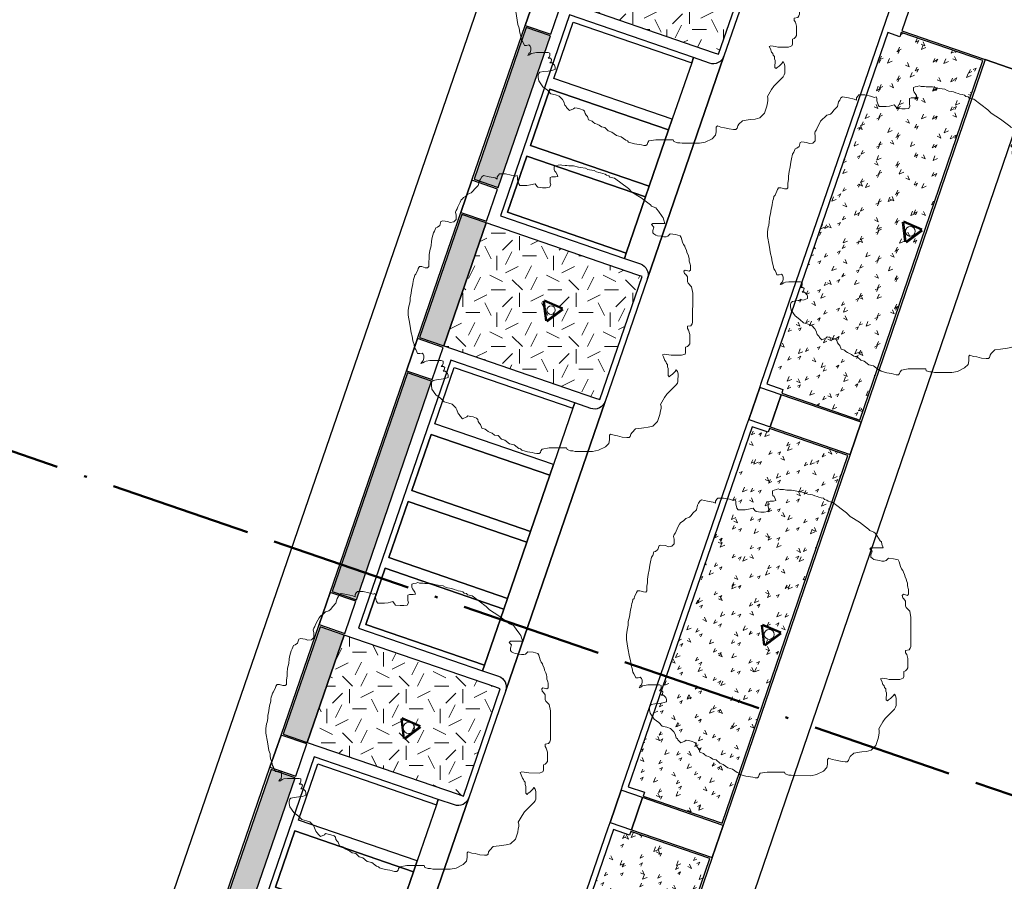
# Model space of a CAD drawing. Extents: x 131293 to 132236, y 397713 to 398701.
# Tile 29 of 63: x 131507 to 131542, y 398045 to 398076. Entities that reach past the tile are written whole.
import ezdxf

# ---------------------------------------------------------------- set-up
doc = ezdxf.new("R2010")
doc.units = 0
doc.linetypes.add('AL-BLADSCHEIDING', pattern=[13, 5, -1, 0, -1, 5, -1])
for name, color, linetype, lineweight in [('B-boom @ 0.2', 7, 'Continuous', 18), ('N-GR-boombescherming @ 0.2', 2, 'Continuous', 25), ('X-AL-bladscheiding', 4, 'AL-BLADSCHEIDING', 50)]:
    doc.layers.add(name, color=color, linetype=linetype, lineweight=lineweight)
for name, color, linetype, lineweight, true_color in [('N-GR-arcering haagplantsoen', 7, 'Continuous', 5, 0x88bc76), ('N-GR-open arcering bloemenrijk grasland', 7, 'Continuous', 5, 0x88bc76), ('N-GR-open arcering gras', 7, 'Continuous', 5, 0x88bc76)]:
    doc.layers.add(name, color=color, linetype=linetype, lineweight=lineweight, true_color=true_color)
doc.layers.add('X-AL-contourlijnen', color=30, linetype='Continuous', plot=False)
pattern_1 = [(0, (1e-11, 0), (2, 2), [0.5, -1.5]), (0, (1.1, 1.2), (2, 2), [0.5, -1.5]), (90, (0.2, 0.7), (-2, 2), [0.5, -1.5]), (90, (1, 1.4), (-2, 2), [0.5, -1.5]), (45, (0.4, 1.4), (0, 2), [0.5, -2.328427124]), (135, (1.1, 0), (-2, 0), [0.5, -2.328427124]), (26.5650512, (0.5, 0.6), (2, 8e-10), [0.5, -3.972135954]), (26.5650512, (1.4, 1.6), (2, 8e-10), [0.5, -3.972135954]), (63.43494882, (1.4, 0), (1e-10, 2), [0.5, -3.972135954]), (63.43494882, (0.5, 0.9), (1e-10, 2), [0.5, -3.972135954]), (63.43494882, (1.2, 0.4), (1e-10, 2), [0.5, -3.972135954]), (116.5650512, (1e-11, 1.1), (-8e-10, 2), [0.5, -3.972135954]), (153.43494882, (0.4, 0.3), (-2, 1e-10), [0.5, -3.972135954])]
pattern_2 = [(26, (131533.129, 397995.6495), (0.010624, 1.008348), [0.13116, -0.5713]), (64, (131533.129, 397995.64947), (0.0106281, 1.0083522), [0.14064, -1.32386]), (207, (131532.9011, 397995.4215), (-0.010013, -1.00808), [0.11648, -0.64698]), (243, (131532.9011, 397995.42153), (-0.010005, -1.008071), [0.12306, -1.39734]), (114, (131532.9062, 397995.8745), (-0.553445, -0.738667), [0.15936, -1.21758]), (155, (131532.9062, 397995.8745), (-0.553449, -0.73867), [0.14576, -1.08284]), (22, (131533.1271, 397995.2475), (0.3944594, 0.9763405), [0.16958, -1.11702]), (68, (131533.1271, 397995.2475), (-0.798441, 0.49438), [0.17396, -0.87906])]

# ---------------------------------------------------------------- blocks, each defined once
blk = doc.blocks.new('*U92')
blk.add_lwpolyline([(-21.81, 7.49), (-22.22, 7.5), (-22.84, 7.7), (-23.25, 7.7), (-23.45, 7.39), (-23.55, 7.09), (-23.76, 6.68), (-23.86, 6.37), (-24.07, 6.17), (-24.17, 5.76), (-24.27, 5.45), (-24.33, 5.09), (-24.38, 4.73), (-24.48, 4.32), (-24.58, 3.91), (-24.69, 3.09), (-24.79, 2.68), (-24.89, 2.27), (-24.9, 1.66), (-25, 1.04), (-25.1, 0.74), (-25.21, -0.08), (-25.21, -0.9), (-24.95, -2.44), (-24.7, -3.98), (-24.5, -4.59), (-24.45, -5), (-24.4, -5.41), (-24.19, -6.03), (-24.09, -6.64), (-23.89, -6.95), (-23.68, -7.36), (-23.58, -7.67), (-23.17, -7.67), (-22.76, -7.57), (-22.56, -7.77), (-22.45, -8.08), (-22.46, -8.49), (-22.56, -8.9), (-22.76, -9.1), (-22.97, -9.41), (-22.66, -9.31), (-22.35, -9.1), (-22.05, -9), (-21.43, -8.9), (-20.51, -8.9), (-20, -8.9), (-19.38, -8.9), (-19.07, -9.01), (-19.08, -9.42), (-19.18, -9.72), (-19.38, -9.93), (-18.97, -9.93), (-18.77, -10.13), (-18.87, -10.54), (-19.08, -10.75), (-18.67, -10.75), (-18.26, -11.16), (-18.16, -11.47), (-18.16, -11.88), (-18.77, -12.08), (-19.39, -12.18), (-20.21, -12.28), (-20.82, -12.39), (-21.03, -12.59), (-21.13, -12.9), (-21.13, -13.31), (-21.03, -13.92), (-20.32, -14.95), (-19.5, -15.56), (-18.88, -16.18), (-18.06, -16.39), (-17.45, -16.59), (-16.84, -17.21), (-16.63, -17.62), (-16.43, -18.23), (-16.22, -18.44), (-16.12, -18.59), (-16.02, -18.75), (-15.61, -19.16), (-14.89, -18.85), (-14.69, -18.65), (-14.23, -18.75), (-13.77, -18.85), (-13.15, -19.06), (-12.95, -19.27), (-12.85, -19.67), (-12.64, -19.98), (-12.44, -20.19), (-12.23, -20.8), (-11.62, -21.01), (-11.41, -21.21), (-11.11, -21.42), (-10.75, -21.57), (-10.39, -21.73), (-9.98, -22.04), (-9.37, -22.14), (-8.75, -22.76), (-8.14, -22.96), (-7.32, -23.58), (-6.5, -23.78), (-5.68, -24.4), (-5.37, -24.5), (-5.17, -24.71), (-4.15, -25.02), (-3.33, -25.12), (-2.92, -25.23), (-2.51, -25.33), (-2.1, -25.33), (-1.89, -25.12), (-1.79, -24.82), (-1.58, -24.51), (-0.35, -24.31), (2.72, -24.31), (2.82, -24.62), (3.44, -24.83), (3.85, -24.83), (4.26, -24.93), (7.33, -24.94), (8.36, -24.73), (9.59, -24.12), (10.2, -23.51), (10.31, -22.89), (10.31, -22.07), (10.51, -21.87), (11.13, -22.08), (11.74, -22.18), (12.56, -22.39), (13.38, -22.49), (13.79, -22.49), (13.99, -22.29), (14.1, -21.88), (14.3, -21.57), (14.92, -20.96), (15.94, -20.8), (16.35, -20.75), (17.17, -20.65), (17.99, -20.45), (18.82, -19.63), (19.23, -18.4), (19.33, -17.79), (19.43, -17.38), (19.44, -16.97), (19.33, -16.66), (20.05, -15.43), (20.46, -14.82), (22.11, -13.18), (22.31, -12.87), (22.41, -12.57), (22.42, -11.24), (22.32, -10.83), (22.11, -10.52), (21.91, -10.83), (21.39, -11.34), (21.08, -11.54), (20.88, -11.75), (20.67, -11.54), (20.68, -10.31), (20.58, -10), (20.58, -9.59), (20.37, -9.39), (20.27, -9.08), (20.06, -8.87), (19.86, -8.26), (19.66, -7.85), (19.96, -7.75), (20.78, -7.85), (21.19, -7.95), (23.04, -7.96), (23.65, -7.75), (23.76, -7.45), (23.76, -7.04), (23.76, -6.52), (24.07, -6.42), (24.27, -6.22), (24.48, -5.91), (24.48, -4.27), (24.28, -3.55), (24.07, -3.25), (24.07, -2.84), (24.69, -2.74), (24.89, -2.43), (25, -2.12), (25.01, 3), (24.8, 4.13), (24.19, 4.75), (24.09, 5.05), (24.09, 5.87), (23.78, 6.28), (23.58, 6.49), (23.47, 6.9), (23.68, 7.1), (24.4, 6.9), (24.6, 7.1), (24.6, 7.92), (24.55, 8.13), (24.5, 8.33), (24.4, 8.64), (24.4, 9.05), (24.3, 9.36), (24.2, 9.76), (23.99, 10.18), (23.89, 10.59), (23.69, 11), (23.59, 11.3), (23.38, 11.61), (23.18, 12.02), (22.97, 12.84), (22.77, 13.15), (21.95, 13.36), (21.03, 13.46), (20.62, 13.05), (20.31, 12.95), (19.9, 12.95), (19.49, 13.05), (18.77, 13.16), (18.47, 13.26), (18.16, 13.46), (17.96, 13.67), (17.96, 14.08), (18.16, 14.69), (17.75, 15.11), (17.96, 15.31), (20.11, 15.31), (19.91, 15.92), (19.8, 16.33), (19.6, 16.54), (18.99, 17.46), (18.68, 17.87), (18.48, 18.08), (17.76, 18.38), (17.55, 18.59), (15.92, 19.82), (14.28, 20.85), (13.67, 21.47), (11.21, 23.31), (10.39, 23.52), (10.19, 23.73), (9.78, 23.83), (9.57, 24.04), (9.16, 24.14), (8.75, 24.24), (8.45, 24.34), (8.04, 24.45), (7.63, 24.65), (6.81, 24.76), (6.5, 24.86), (6.09, 25.07), (5.17, 25.22), (4.86, 25.27), (3.94, 25.48), (3.53, 25.48), (3.12, 25.48), (2.81, 25.53), (2.5, 25.58), (1.89, 25.59), (1.58, 25.69), (1.28, 25.59), (0.87, 25.48), (0.56, 25.38), (0.56, 24.87), (0.66, 24.56), (0.86, 24.36), (1.07, 23.95), (1.17, 23.64), (0.76, 23.54), (0.45, 23.54), (0.15, 23.54), (-0.16, 23.44), (-0.16, 22.52), (-0.06, 22.11), (-0.27, 21.7), (-0.88, 21.6), (-1.5, 21.6), (-2.32, 21.7), (-2.52, 21.91), (-2.83, 22.32), (-3.65, 22.11), (-4.26, 22.01), (-5.49, 22.01), (-5.7, 22.32), (-5.9, 23.04), (-5.9, 23.45), (-6, 23.76), (-6.31, 23.65), (-6.67, 23.76), (-7.03, 23.86), (-8.05, 24.07), (-9.08, 24.07), (-9.28, 23.87), (-9.49, 23.56), (-9.49, 23.15), (-9.9, 23.35), (-10.92, 23.56), (-11.95, 23.77), (-12.25, 23.56), (-12.46, 23.15), (-12.66, 22.85), (-12.87, 22.03), (-13.49, 21.41), (-13.79, 21), (-14.1, 20.7), (-14.72, 20.49), (-15.13, 20.08), (-15.44, 19.88), (-15.64, 19.68), (-15.85, 19.47), (-16.05, 19.06), (-16.46, 18.24), (-16.57, 17.93), (-16.77, 17.63), (-16.88, 17.32), (-16.77, 16.81), (-16.77, 15.99), (-17.19, 15.58), (-17.8, 15.48), (-18.31, 15.68), (-19.13, 15.79), (-19.44, 15.69), (-19.65, 14.97), (-20.06, 14.66), (-20.36, 14.56), (-20.57, 13.95), (-20.78, 13.64), (-20.98, 12.82), (-21.09, 12.21), (-21.19, 11.39), (-21.4, 10.57), (-21.5, 9.75), (-21.5, 9.13), (-21.6, 8.52), (-21.61, 7.7), (-21.81, 7.49)])
at = {"lineweight": 18}
blk.add_circle((0, 0), 1, dxfattribs=at)
blk = doc.blocks.new('*U93')
blk.add_lwpolyline([(-21.81, 7.49), (-22.22, 7.5), (-22.84, 7.7), (-23.25, 7.7), (-23.45, 7.39), (-23.55, 7.09), (-23.76, 6.68), (-23.86, 6.37), (-24.07, 6.17), (-24.17, 5.76), (-24.27, 5.45), (-24.33, 5.09), (-24.38, 4.73), (-24.48, 4.32), (-24.58, 3.91), (-24.69, 3.09), (-24.79, 2.68), (-24.89, 2.27), (-24.9, 1.66), (-25, 1.04), (-25.1, 0.74), (-25.21, -0.08), (-25.21, -0.9), (-24.95, -2.44), (-24.7, -3.98), (-24.5, -4.59), (-24.45, -5), (-24.4, -5.41), (-24.19, -6.03), (-24.09, -6.64), (-23.89, -6.95), (-23.68, -7.36), (-23.58, -7.67), (-23.17, -7.67), (-22.76, -7.57), (-22.56, -7.77), (-22.45, -8.08), (-22.46, -8.49), (-22.56, -8.9), (-22.76, -9.1), (-22.97, -9.41), (-22.66, -9.31), (-22.35, -9.1), (-22.05, -9), (-21.43, -8.9), (-20.51, -8.9), (-20, -8.9), (-19.38, -8.9), (-19.07, -9.01), (-19.08, -9.42), (-19.18, -9.72), (-19.38, -9.93), (-18.97, -9.93), (-18.77, -10.13), (-18.87, -10.54), (-19.08, -10.75), (-18.67, -10.75), (-18.26, -11.16), (-18.16, -11.47), (-18.16, -11.88), (-18.77, -12.08), (-19.39, -12.18), (-20.21, -12.28), (-20.82, -12.39), (-21.03, -12.59), (-21.13, -12.9), (-21.13, -13.31), (-21.03, -13.92), (-20.32, -14.95), (-19.5, -15.56), (-18.88, -16.18), (-18.06, -16.39), (-17.45, -16.59), (-16.84, -17.21), (-16.63, -17.62), (-16.43, -18.23), (-16.22, -18.44), (-16.12, -18.59), (-16.02, -18.75), (-15.61, -19.16), (-14.89, -18.85), (-14.69, -18.65), (-14.23, -18.75), (-13.77, -18.85), (-13.15, -19.06), (-12.95, -19.27), (-12.85, -19.67), (-12.64, -19.98), (-12.44, -20.19), (-12.23, -20.8), (-11.62, -21.01), (-11.41, -21.21), (-11.11, -21.42), (-10.75, -21.57), (-10.39, -21.73), (-9.98, -22.04), (-9.37, -22.14), (-8.75, -22.76), (-8.14, -22.96), (-7.32, -23.58), (-6.5, -23.78), (-5.68, -24.4), (-5.37, -24.5), (-5.17, -24.71), (-4.15, -25.02), (-3.33, -25.12), (-2.92, -25.23), (-2.51, -25.33), (-2.1, -25.33), (-1.89, -25.12), (-1.79, -24.82), (-1.58, -24.51), (-0.35, -24.31), (2.72, -24.31), (2.82, -24.62), (3.44, -24.83), (3.85, -24.83), (4.26, -24.93), (7.33, -24.94), (8.36, -24.73), (9.59, -24.12), (10.2, -23.51), (10.31, -22.89), (10.31, -22.07), (10.51, -21.87), (11.13, -22.08), (11.74, -22.18), (12.56, -22.39), (13.38, -22.49), (13.79, -22.49), (13.99, -22.29), (14.1, -21.88), (14.3, -21.57), (14.92, -20.96), (15.94, -20.8), (16.35, -20.75), (17.17, -20.65), (17.99, -20.45), (18.82, -19.63), (19.23, -18.4), (19.33, -17.79), (19.43, -17.38), (19.44, -16.97), (19.33, -16.66), (20.05, -15.43), (20.46, -14.82), (22.11, -13.18), (22.31, -12.87), (22.41, -12.57), (22.42, -11.24), (22.32, -10.83), (22.11, -10.52), (21.91, -10.83), (21.39, -11.34), (21.08, -11.54), (20.88, -11.75), (20.67, -11.54), (20.68, -10.31), (20.58, -10), (20.58, -9.59), (20.37, -9.39), (20.27, -9.08), (20.06, -8.87), (19.86, -8.26), (19.66, -7.85), (19.96, -7.75), (20.78, -7.85), (21.19, -7.95), (23.04, -7.96), (23.65, -7.75), (23.76, -7.45), (23.76, -7.04), (23.76, -6.52), (24.07, -6.42), (24.27, -6.22), (24.48, -5.91), (24.48, -4.27), (24.28, -3.55), (24.07, -3.25), (24.07, -2.84), (24.69, -2.74), (24.89, -2.43), (25, -2.12), (25.01, 3), (24.8, 4.13), (24.19, 4.75), (24.09, 5.05), (24.09, 5.87), (23.78, 6.28), (23.58, 6.49), (23.47, 6.9), (23.68, 7.1), (24.4, 6.9), (24.6, 7.1), (24.6, 7.92), (24.55, 8.13), (24.5, 8.33), (24.4, 8.64), (24.4, 9.05), (24.3, 9.36), (24.2, 9.76), (23.99, 10.18), (23.89, 10.59), (23.69, 11), (23.59, 11.3), (23.38, 11.61), (23.18, 12.02), (22.97, 12.84), (22.77, 13.15), (21.95, 13.36), (21.03, 13.46), (20.62, 13.05), (20.31, 12.95), (19.9, 12.95), (19.49, 13.05), (18.77, 13.16), (18.47, 13.26), (18.16, 13.46), (17.96, 13.67), (17.96, 14.08), (18.16, 14.69), (17.75, 15.11), (17.96, 15.31), (20.11, 15.31), (19.91, 15.92), (19.8, 16.33), (19.6, 16.54), (18.99, 17.46), (18.68, 17.87), (18.48, 18.08), (17.76, 18.38), (17.55, 18.59), (15.92, 19.82), (14.28, 20.85), (13.67, 21.47), (11.21, 23.31), (10.39, 23.52), (10.19, 23.73), (9.78, 23.83), (9.57, 24.04), (9.16, 24.14), (8.75, 24.24), (8.45, 24.34), (8.04, 24.45), (7.63, 24.65), (6.81, 24.76), (6.5, 24.86), (6.09, 25.07), (5.17, 25.22), (4.86, 25.27), (3.94, 25.48), (3.53, 25.48), (3.12, 25.48), (2.81, 25.53), (2.5, 25.58), (1.89, 25.59), (1.58, 25.69), (1.28, 25.59), (0.87, 25.48), (0.56, 25.38), (0.56, 24.87), (0.66, 24.56), (0.86, 24.36), (1.07, 23.95), (1.17, 23.64), (0.76, 23.54), (0.45, 23.54), (0.15, 23.54), (-0.16, 23.44), (-0.16, 22.52), (-0.06, 22.11), (-0.27, 21.7), (-0.88, 21.6), (-1.5, 21.6), (-2.32, 21.7), (-2.52, 21.91), (-2.83, 22.32), (-3.65, 22.11), (-4.26, 22.01), (-5.49, 22.01), (-5.7, 22.32), (-5.9, 23.04), (-5.9, 23.45), (-6, 23.76), (-6.31, 23.65), (-6.67, 23.76), (-7.03, 23.86), (-8.05, 24.07), (-9.08, 24.07), (-9.28, 23.87), (-9.49, 23.56), (-9.49, 23.15), (-9.9, 23.35), (-10.92, 23.56), (-11.95, 23.77), (-12.25, 23.56), (-12.46, 23.15), (-12.66, 22.85), (-12.87, 22.03), (-13.49, 21.41), (-13.79, 21), (-14.1, 20.7), (-14.72, 20.49), (-15.13, 20.08), (-15.44, 19.88), (-15.64, 19.68), (-15.85, 19.47), (-16.05, 19.06), (-16.46, 18.24), (-16.57, 17.93), (-16.77, 17.63), (-16.88, 17.32), (-16.77, 16.81), (-16.77, 15.99), (-17.19, 15.58), (-17.8, 15.48), (-18.31, 15.68), (-19.13, 15.79), (-19.44, 15.69), (-19.65, 14.97), (-20.06, 14.66), (-20.36, 14.56), (-20.57, 13.95), (-20.78, 13.64), (-20.98, 12.82), (-21.09, 12.21), (-21.19, 11.39), (-21.4, 10.57), (-21.5, 9.75), (-21.5, 9.13), (-21.6, 8.52), (-21.61, 7.7), (-21.81, 7.49)])
at = {"lineweight": 18}
blk.add_circle((0, 0), 0.875, dxfattribs=at)
blk = doc.blocks.new('*U94')
blk.add_lwpolyline([(-21.81, 7.49), (-22.22, 7.5), (-22.84, 7.7), (-23.25, 7.7), (-23.45, 7.39), (-23.55, 7.09), (-23.76, 6.68), (-23.86, 6.37), (-24.07, 6.17), (-24.17, 5.76), (-24.27, 5.45), (-24.33, 5.09), (-24.38, 4.73), (-24.48, 4.32), (-24.58, 3.91), (-24.69, 3.09), (-24.79, 2.68), (-24.89, 2.27), (-24.9, 1.66), (-25, 1.04), (-25.1, 0.74), (-25.21, -0.08), (-25.21, -0.9), (-24.95, -2.44), (-24.7, -3.98), (-24.5, -4.59), (-24.45, -5), (-24.4, -5.41), (-24.19, -6.03), (-24.09, -6.64), (-23.89, -6.95), (-23.68, -7.36), (-23.58, -7.67), (-23.17, -7.67), (-22.76, -7.57), (-22.56, -7.77), (-22.45, -8.08), (-22.46, -8.49), (-22.56, -8.9), (-22.76, -9.1), (-22.97, -9.41), (-22.66, -9.31), (-22.35, -9.1), (-22.05, -9), (-21.43, -8.9), (-20.51, -8.9), (-20, -8.9), (-19.38, -8.9), (-19.07, -9.01), (-19.08, -9.42), (-19.18, -9.72), (-19.38, -9.93), (-18.97, -9.93), (-18.77, -10.13), (-18.87, -10.54), (-19.08, -10.75), (-18.67, -10.75), (-18.26, -11.16), (-18.16, -11.47), (-18.16, -11.88), (-18.77, -12.08), (-19.39, -12.18), (-20.21, -12.28), (-20.82, -12.39), (-21.03, -12.59), (-21.13, -12.9), (-21.13, -13.31), (-21.03, -13.92), (-20.32, -14.95), (-19.5, -15.56), (-18.88, -16.18), (-18.06, -16.39), (-17.45, -16.59), (-16.84, -17.21), (-16.63, -17.62), (-16.43, -18.23), (-16.22, -18.44), (-16.12, -18.59), (-16.02, -18.75), (-15.61, -19.16), (-14.89, -18.85), (-14.69, -18.65), (-14.23, -18.75), (-13.77, -18.85), (-13.15, -19.06), (-12.95, -19.27), (-12.85, -19.67), (-12.64, -19.98), (-12.44, -20.19), (-12.23, -20.8), (-11.62, -21.01), (-11.41, -21.21), (-11.11, -21.42), (-10.75, -21.57), (-10.39, -21.73), (-9.98, -22.04), (-9.37, -22.14), (-8.75, -22.76), (-8.14, -22.96), (-7.32, -23.58), (-6.5, -23.78), (-5.68, -24.4), (-5.37, -24.5), (-5.17, -24.71), (-4.15, -25.02), (-3.33, -25.12), (-2.92, -25.23), (-2.51, -25.33), (-2.1, -25.33), (-1.89, -25.12), (-1.79, -24.82), (-1.58, -24.51), (-0.35, -24.31), (2.72, -24.31), (2.82, -24.62), (3.44, -24.83), (3.85, -24.83), (4.26, -24.93), (7.33, -24.94), (8.36, -24.73), (9.59, -24.12), (10.2, -23.51), (10.31, -22.89), (10.31, -22.07), (10.51, -21.87), (11.13, -22.08), (11.74, -22.18), (12.56, -22.39), (13.38, -22.49), (13.79, -22.49), (13.99, -22.29), (14.1, -21.88), (14.3, -21.57), (14.92, -20.96), (15.94, -20.8), (16.35, -20.75), (17.17, -20.65), (17.99, -20.45), (18.82, -19.63), (19.23, -18.4), (19.33, -17.79), (19.43, -17.38), (19.44, -16.97), (19.33, -16.66), (20.05, -15.43), (20.46, -14.82), (22.11, -13.18), (22.31, -12.87), (22.41, -12.57), (22.42, -11.24), (22.32, -10.83), (22.11, -10.52), (21.91, -10.83), (21.39, -11.34), (21.08, -11.54), (20.88, -11.75), (20.67, -11.54), (20.68, -10.31), (20.58, -10), (20.58, -9.59), (20.37, -9.39), (20.27, -9.08), (20.06, -8.87), (19.86, -8.26), (19.66, -7.85), (19.96, -7.75), (20.78, -7.85), (21.19, -7.95), (23.04, -7.96), (23.65, -7.75), (23.76, -7.45), (23.76, -7.04), (23.76, -6.52), (24.07, -6.42), (24.27, -6.22), (24.48, -5.91), (24.48, -4.27), (24.28, -3.55), (24.07, -3.25), (24.07, -2.84), (24.69, -2.74), (24.89, -2.43), (25, -2.12), (25.01, 3), (24.8, 4.13), (24.19, 4.75), (24.09, 5.05), (24.09, 5.87), (23.78, 6.28), (23.58, 6.49), (23.47, 6.9), (23.68, 7.1), (24.4, 6.9), (24.6, 7.1), (24.6, 7.92), (24.55, 8.13), (24.5, 8.33), (24.4, 8.64), (24.4, 9.05), (24.3, 9.36), (24.2, 9.76), (23.99, 10.18), (23.89, 10.59), (23.69, 11), (23.59, 11.3), (23.38, 11.61), (23.18, 12.02), (22.97, 12.84), (22.77, 13.15), (21.95, 13.36), (21.03, 13.46), (20.62, 13.05), (20.31, 12.95), (19.9, 12.95), (19.49, 13.05), (18.77, 13.16), (18.47, 13.26), (18.16, 13.46), (17.96, 13.67), (17.96, 14.08), (18.16, 14.69), (17.75, 15.11), (17.96, 15.31), (20.11, 15.31), (19.91, 15.92), (19.8, 16.33), (19.6, 16.54), (18.99, 17.46), (18.68, 17.87), (18.48, 18.08), (17.76, 18.38), (17.55, 18.59), (15.92, 19.82), (14.28, 20.85), (13.67, 21.47), (11.21, 23.31), (10.39, 23.52), (10.19, 23.73), (9.78, 23.83), (9.57, 24.04), (9.16, 24.14), (8.75, 24.24), (8.45, 24.34), (8.04, 24.45), (7.63, 24.65), (6.81, 24.76), (6.5, 24.86), (6.09, 25.07), (5.17, 25.22), (4.86, 25.27), (3.94, 25.48), (3.53, 25.48), (3.12, 25.48), (2.81, 25.53), (2.5, 25.58), (1.89, 25.59), (1.58, 25.69), (1.28, 25.59), (0.87, 25.48), (0.56, 25.38), (0.56, 24.87), (0.66, 24.56), (0.86, 24.36), (1.07, 23.95), (1.17, 23.64), (0.76, 23.54), (0.45, 23.54), (0.15, 23.54), (-0.16, 23.44), (-0.16, 22.52), (-0.06, 22.11), (-0.27, 21.7), (-0.88, 21.6), (-1.5, 21.6), (-2.32, 21.7), (-2.52, 21.91), (-2.83, 22.32), (-3.65, 22.11), (-4.26, 22.01), (-5.49, 22.01), (-5.7, 22.32), (-5.9, 23.04), (-5.9, 23.45), (-6, 23.76), (-6.31, 23.65), (-6.67, 23.76), (-7.03, 23.86), (-8.05, 24.07), (-9.08, 24.07), (-9.28, 23.87), (-9.49, 23.56), (-9.49, 23.15), (-9.9, 23.35), (-10.92, 23.56), (-11.95, 23.77), (-12.25, 23.56), (-12.46, 23.15), (-12.66, 22.85), (-12.87, 22.03), (-13.49, 21.41), (-13.79, 21), (-14.1, 20.7), (-14.72, 20.49), (-15.13, 20.08), (-15.44, 19.88), (-15.64, 19.68), (-15.85, 19.47), (-16.05, 19.06), (-16.46, 18.24), (-16.57, 17.93), (-16.77, 17.63), (-16.88, 17.32), (-16.77, 16.81), (-16.77, 15.99), (-17.19, 15.58), (-17.8, 15.48), (-18.31, 15.68), (-19.13, 15.79), (-19.44, 15.69), (-19.65, 14.97), (-20.06, 14.66), (-20.36, 14.56), (-20.57, 13.95), (-20.78, 13.64), (-20.98, 12.82), (-21.09, 12.21), (-21.19, 11.39), (-21.4, 10.57), (-21.5, 9.75), (-21.5, 9.13), (-21.6, 8.52), (-21.61, 7.7), (-21.81, 7.49)])
at = {"lineweight": 18}
blk.add_circle((0, 0), 0.75, dxfattribs=at)
blk = doc.blocks.new('*U113')
blk.add_lwpolyline([(-21.81, 7.49), (-22.22, 7.5), (-22.84, 7.7), (-23.25, 7.7), (-23.45, 7.39), (-23.55, 7.09), (-23.76, 6.68), (-23.86, 6.37), (-24.07, 6.17), (-24.17, 5.76), (-24.27, 5.45), (-24.33, 5.09), (-24.38, 4.73), (-24.48, 4.32), (-24.58, 3.91), (-24.69, 3.09), (-24.79, 2.68), (-24.89, 2.27), (-24.9, 1.66), (-25, 1.04), (-25.1, 0.74), (-25.21, -0.08), (-25.21, -0.9), (-24.95, -2.44), (-24.7, -3.98), (-24.5, -4.59), (-24.45, -5), (-24.4, -5.41), (-24.19, -6.03), (-24.09, -6.64), (-23.89, -6.95), (-23.68, -7.36), (-23.58, -7.67), (-23.17, -7.67), (-22.76, -7.57), (-22.56, -7.77), (-22.45, -8.08), (-22.46, -8.49), (-22.56, -8.9), (-22.76, -9.1), (-22.97, -9.41), (-22.66, -9.31), (-22.35, -9.1), (-22.05, -9), (-21.43, -8.9), (-20.51, -8.9), (-20, -8.9), (-19.38, -8.9), (-19.07, -9.01), (-19.08, -9.42), (-19.18, -9.72), (-19.38, -9.93), (-18.97, -9.93), (-18.77, -10.13), (-18.87, -10.54), (-19.08, -10.75), (-18.67, -10.75), (-18.26, -11.16), (-18.16, -11.47), (-18.16, -11.88), (-18.77, -12.08), (-19.39, -12.18), (-20.21, -12.28), (-20.82, -12.39), (-21.03, -12.59), (-21.13, -12.9), (-21.13, -13.31), (-21.03, -13.92), (-20.32, -14.95), (-19.5, -15.56), (-18.88, -16.18), (-18.06, -16.39), (-17.45, -16.59), (-16.84, -17.21), (-16.63, -17.62), (-16.43, -18.23), (-16.22, -18.44), (-16.12, -18.59), (-16.02, -18.75), (-15.61, -19.16), (-14.89, -18.85), (-14.69, -18.65), (-14.23, -18.75), (-13.77, -18.85), (-13.15, -19.06), (-12.95, -19.27), (-12.85, -19.67), (-12.64, -19.98), (-12.44, -20.19), (-12.23, -20.8), (-11.62, -21.01), (-11.41, -21.21), (-11.11, -21.42), (-10.75, -21.57), (-10.39, -21.73), (-9.98, -22.04), (-9.37, -22.14), (-8.75, -22.76), (-8.14, -22.96), (-7.32, -23.58), (-6.5, -23.78), (-5.68, -24.4), (-5.37, -24.5), (-5.17, -24.71), (-4.15, -25.02), (-3.33, -25.12), (-2.92, -25.23), (-2.51, -25.33), (-2.1, -25.33), (-1.89, -25.12), (-1.79, -24.82), (-1.58, -24.51), (-0.35, -24.31), (2.72, -24.31), (2.82, -24.62), (3.44, -24.83), (3.85, -24.83), (4.26, -24.93), (7.33, -24.94), (8.36, -24.73), (9.59, -24.12), (10.2, -23.51), (10.31, -22.89), (10.31, -22.07), (10.51, -21.87), (11.13, -22.08), (11.74, -22.18), (12.56, -22.39), (13.38, -22.49), (13.79, -22.49), (13.99, -22.29), (14.1, -21.88), (14.3, -21.57), (14.92, -20.96), (15.94, -20.8), (16.35, -20.75), (17.17, -20.65), (17.99, -20.45), (18.82, -19.63), (19.23, -18.4), (19.33, -17.79), (19.43, -17.38), (19.44, -16.97), (19.33, -16.66), (20.05, -15.43), (20.46, -14.82), (22.11, -13.18), (22.31, -12.87), (22.41, -12.57), (22.42, -11.24), (22.32, -10.83), (22.11, -10.52), (21.91, -10.83), (21.39, -11.34), (21.08, -11.54), (20.88, -11.75), (20.67, -11.54), (20.68, -10.31), (20.58, -10), (20.58, -9.59), (20.37, -9.39), (20.27, -9.08), (20.06, -8.87), (19.86, -8.26), (19.66, -7.85), (19.96, -7.75), (20.78, -7.85), (21.19, -7.95), (23.04, -7.96), (23.65, -7.75), (23.76, -7.45), (23.76, -7.04), (23.76, -6.52), (24.07, -6.42), (24.27, -6.22), (24.48, -5.91), (24.48, -4.27), (24.28, -3.55), (24.07, -3.25), (24.07, -2.84), (24.69, -2.74), (24.89, -2.43), (25, -2.12), (25.01, 3), (24.8, 4.13), (24.19, 4.75), (24.09, 5.05), (24.09, 5.87), (23.78, 6.28), (23.58, 6.49), (23.47, 6.9), (23.68, 7.1), (24.4, 6.9), (24.6, 7.1), (24.6, 7.92), (24.55, 8.13), (24.5, 8.33), (24.4, 8.64), (24.4, 9.05), (24.3, 9.36), (24.2, 9.76), (23.99, 10.18), (23.89, 10.59), (23.69, 11), (23.59, 11.3), (23.38, 11.61), (23.18, 12.02), (22.97, 12.84), (22.77, 13.15), (21.95, 13.36), (21.03, 13.46), (20.62, 13.05), (20.31, 12.95), (19.9, 12.95), (19.49, 13.05), (18.77, 13.16), (18.47, 13.26), (18.16, 13.46), (17.96, 13.67), (17.96, 14.08), (18.16, 14.69), (17.75, 15.11), (17.96, 15.31), (20.11, 15.31), (19.91, 15.92), (19.8, 16.33), (19.6, 16.54), (18.99, 17.46), (18.68, 17.87), (18.48, 18.08), (17.76, 18.38), (17.55, 18.59), (15.92, 19.82), (14.28, 20.85), (13.67, 21.47), (11.21, 23.31), (10.39, 23.52), (10.19, 23.73), (9.78, 23.83), (9.57, 24.04), (9.16, 24.14), (8.75, 24.24), (8.45, 24.34), (8.04, 24.45), (7.63, 24.65), (6.81, 24.76), (6.5, 24.86), (6.09, 25.07), (5.17, 25.22), (4.86, 25.27), (3.94, 25.48), (3.53, 25.48), (3.12, 25.48), (2.81, 25.53), (2.5, 25.58), (1.89, 25.59), (1.58, 25.69), (1.28, 25.59), (0.87, 25.48), (0.56, 25.38), (0.56, 24.87), (0.66, 24.56), (0.86, 24.36), (1.07, 23.95), (1.17, 23.64), (0.76, 23.54), (0.45, 23.54), (0.15, 23.54), (-0.16, 23.44), (-0.16, 22.52), (-0.06, 22.11), (-0.27, 21.7), (-0.88, 21.6), (-1.5, 21.6), (-2.32, 21.7), (-2.52, 21.91), (-2.83, 22.32), (-3.65, 22.11), (-4.26, 22.01), (-5.49, 22.01), (-5.7, 22.32), (-5.9, 23.04), (-5.9, 23.45), (-6, 23.76), (-6.31, 23.65), (-6.67, 23.76), (-7.03, 23.86), (-8.05, 24.07), (-9.08, 24.07), (-9.28, 23.87), (-9.49, 23.56), (-9.49, 23.15), (-9.9, 23.35), (-10.92, 23.56), (-11.95, 23.77), (-12.25, 23.56), (-12.46, 23.15), (-12.66, 22.85), (-12.87, 22.03), (-13.49, 21.41), (-13.79, 21), (-14.1, 20.7), (-14.72, 20.49), (-15.13, 20.08), (-15.44, 19.88), (-15.64, 19.68), (-15.85, 19.47), (-16.05, 19.06), (-16.46, 18.24), (-16.57, 17.93), (-16.77, 17.63), (-16.88, 17.32), (-16.77, 16.81), (-16.77, 15.99), (-17.19, 15.58), (-17.8, 15.48), (-18.31, 15.68), (-19.13, 15.79), (-19.44, 15.69), (-19.65, 14.97), (-20.06, 14.66), (-20.36, 14.56), (-20.57, 13.95), (-20.78, 13.64), (-20.98, 12.82), (-21.09, 12.21), (-21.19, 11.39), (-21.4, 10.57), (-21.5, 9.75), (-21.5, 9.13), (-21.6, 8.52), (-21.61, 7.7), (-21.81, 7.49)])
at = {"lineweight": 18}
blk.add_circle((0, 0), 1, dxfattribs=at)
blk = doc.blocks.new('*U114')
blk.add_lwpolyline([(-21.81, 7.49), (-22.22, 7.5), (-22.84, 7.7), (-23.25, 7.7), (-23.45, 7.39), (-23.55, 7.09), (-23.76, 6.68), (-23.86, 6.37), (-24.07, 6.17), (-24.17, 5.76), (-24.27, 5.45), (-24.33, 5.09), (-24.38, 4.73), (-24.48, 4.32), (-24.58, 3.91), (-24.69, 3.09), (-24.79, 2.68), (-24.89, 2.27), (-24.9, 1.66), (-25, 1.04), (-25.1, 0.74), (-25.21, -0.08), (-25.21, -0.9), (-24.95, -2.44), (-24.7, -3.98), (-24.5, -4.59), (-24.45, -5), (-24.4, -5.41), (-24.19, -6.03), (-24.09, -6.64), (-23.89, -6.95), (-23.68, -7.36), (-23.58, -7.67), (-23.17, -7.67), (-22.76, -7.57), (-22.56, -7.77), (-22.45, -8.08), (-22.46, -8.49), (-22.56, -8.9), (-22.76, -9.1), (-22.97, -9.41), (-22.66, -9.31), (-22.35, -9.1), (-22.05, -9), (-21.43, -8.9), (-20.51, -8.9), (-20, -8.9), (-19.38, -8.9), (-19.07, -9.01), (-19.08, -9.42), (-19.18, -9.72), (-19.38, -9.93), (-18.97, -9.93), (-18.77, -10.13), (-18.87, -10.54), (-19.08, -10.75), (-18.67, -10.75), (-18.26, -11.16), (-18.16, -11.47), (-18.16, -11.88), (-18.77, -12.08), (-19.39, -12.18), (-20.21, -12.28), (-20.82, -12.39), (-21.03, -12.59), (-21.13, -12.9), (-21.13, -13.31), (-21.03, -13.92), (-20.32, -14.95), (-19.5, -15.56), (-18.88, -16.18), (-18.06, -16.39), (-17.45, -16.59), (-16.84, -17.21), (-16.63, -17.62), (-16.43, -18.23), (-16.22, -18.44), (-16.12, -18.59), (-16.02, -18.75), (-15.61, -19.16), (-14.89, -18.85), (-14.69, -18.65), (-14.23, -18.75), (-13.77, -18.85), (-13.15, -19.06), (-12.95, -19.27), (-12.85, -19.67), (-12.64, -19.98), (-12.44, -20.19), (-12.23, -20.8), (-11.62, -21.01), (-11.41, -21.21), (-11.11, -21.42), (-10.75, -21.57), (-10.39, -21.73), (-9.98, -22.04), (-9.37, -22.14), (-8.75, -22.76), (-8.14, -22.96), (-7.32, -23.58), (-6.5, -23.78), (-5.68, -24.4), (-5.37, -24.5), (-5.17, -24.71), (-4.15, -25.02), (-3.33, -25.12), (-2.92, -25.23), (-2.51, -25.33), (-2.1, -25.33), (-1.89, -25.12), (-1.79, -24.82), (-1.58, -24.51), (-0.35, -24.31), (2.72, -24.31), (2.82, -24.62), (3.44, -24.83), (3.85, -24.83), (4.26, -24.93), (7.33, -24.94), (8.36, -24.73), (9.59, -24.12), (10.2, -23.51), (10.31, -22.89), (10.31, -22.07), (10.51, -21.87), (11.13, -22.08), (11.74, -22.18), (12.56, -22.39), (13.38, -22.49), (13.79, -22.49), (13.99, -22.29), (14.1, -21.88), (14.3, -21.57), (14.92, -20.96), (15.94, -20.8), (16.35, -20.75), (17.17, -20.65), (17.99, -20.45), (18.82, -19.63), (19.23, -18.4), (19.33, -17.79), (19.43, -17.38), (19.44, -16.97), (19.33, -16.66), (20.05, -15.43), (20.46, -14.82), (22.11, -13.18), (22.31, -12.87), (22.41, -12.57), (22.42, -11.24), (22.32, -10.83), (22.11, -10.52), (21.91, -10.83), (21.39, -11.34), (21.08, -11.54), (20.88, -11.75), (20.67, -11.54), (20.68, -10.31), (20.58, -10), (20.58, -9.59), (20.37, -9.39), (20.27, -9.08), (20.06, -8.87), (19.86, -8.26), (19.66, -7.85), (19.96, -7.75), (20.78, -7.85), (21.19, -7.95), (23.04, -7.96), (23.65, -7.75), (23.76, -7.45), (23.76, -7.04), (23.76, -6.52), (24.07, -6.42), (24.27, -6.22), (24.48, -5.91), (24.48, -4.27), (24.28, -3.55), (24.07, -3.25), (24.07, -2.84), (24.69, -2.74), (24.89, -2.43), (25, -2.12), (25.01, 3), (24.8, 4.13), (24.19, 4.75), (24.09, 5.05), (24.09, 5.87), (23.78, 6.28), (23.58, 6.49), (23.47, 6.9), (23.68, 7.1), (24.4, 6.9), (24.6, 7.1), (24.6, 7.92), (24.55, 8.13), (24.5, 8.33), (24.4, 8.64), (24.4, 9.05), (24.3, 9.36), (24.2, 9.76), (23.99, 10.18), (23.89, 10.59), (23.69, 11), (23.59, 11.3), (23.38, 11.61), (23.18, 12.02), (22.97, 12.84), (22.77, 13.15), (21.95, 13.36), (21.03, 13.46), (20.62, 13.05), (20.31, 12.95), (19.9, 12.95), (19.49, 13.05), (18.77, 13.16), (18.47, 13.26), (18.16, 13.46), (17.96, 13.67), (17.96, 14.08), (18.16, 14.69), (17.75, 15.11), (17.96, 15.31), (20.11, 15.31), (19.91, 15.92), (19.8, 16.33), (19.6, 16.54), (18.99, 17.46), (18.68, 17.87), (18.48, 18.08), (17.76, 18.38), (17.55, 18.59), (15.92, 19.82), (14.28, 20.85), (13.67, 21.47), (11.21, 23.31), (10.39, 23.52), (10.19, 23.73), (9.78, 23.83), (9.57, 24.04), (9.16, 24.14), (8.75, 24.24), (8.45, 24.34), (8.04, 24.45), (7.63, 24.65), (6.81, 24.76), (6.5, 24.86), (6.09, 25.07), (5.17, 25.22), (4.86, 25.27), (3.94, 25.48), (3.53, 25.48), (3.12, 25.48), (2.81, 25.53), (2.5, 25.58), (1.89, 25.59), (1.58, 25.69), (1.28, 25.59), (0.87, 25.48), (0.56, 25.38), (0.56, 24.87), (0.66, 24.56), (0.86, 24.36), (1.07, 23.95), (1.17, 23.64), (0.76, 23.54), (0.45, 23.54), (0.15, 23.54), (-0.16, 23.44), (-0.16, 22.52), (-0.06, 22.11), (-0.27, 21.7), (-0.88, 21.6), (-1.5, 21.6), (-2.32, 21.7), (-2.52, 21.91), (-2.83, 22.32), (-3.65, 22.11), (-4.26, 22.01), (-5.49, 22.01), (-5.7, 22.32), (-5.9, 23.04), (-5.9, 23.45), (-6, 23.76), (-6.31, 23.65), (-6.67, 23.76), (-7.03, 23.86), (-8.05, 24.07), (-9.08, 24.07), (-9.28, 23.87), (-9.49, 23.56), (-9.49, 23.15), (-9.9, 23.35), (-10.92, 23.56), (-11.95, 23.77), (-12.25, 23.56), (-12.46, 23.15), (-12.66, 22.85), (-12.87, 22.03), (-13.49, 21.41), (-13.79, 21), (-14.1, 20.7), (-14.72, 20.49), (-15.13, 20.08), (-15.44, 19.88), (-15.64, 19.68), (-15.85, 19.47), (-16.05, 19.06), (-16.46, 18.24), (-16.57, 17.93), (-16.77, 17.63), (-16.88, 17.32), (-16.77, 16.81), (-16.77, 15.99), (-17.19, 15.58), (-17.8, 15.48), (-18.31, 15.68), (-19.13, 15.79), (-19.44, 15.69), (-19.65, 14.97), (-20.06, 14.66), (-20.36, 14.56), (-20.57, 13.95), (-20.78, 13.64), (-20.98, 12.82), (-21.09, 12.21), (-21.19, 11.39), (-21.4, 10.57), (-21.5, 9.75), (-21.5, 9.13), (-21.6, 8.52), (-21.61, 7.7), (-21.81, 7.49)])
at = {"lineweight": 18}
blk.add_circle((0, 0), 0.875, dxfattribs=at)
blk = doc.blocks.new('CS Boombescherming')
at = {"lineweight": 5}
for p, q in [((-2.11, 0.34), (1.07, 1.88)), ((1.09, -1.84), (1.36, 1.68)), ((-2.14, 0), (0.78, -1.99))]:
    blk.add_line(p, q, dxfattribs=at)
at = {"lineweight": 35}
for p, q in [((-2.03, 0.16), (1.16, 1.7)), ((-2.03, 0.16), (0.9, -1.83)), ((0.9, -1.83), (1.16, 1.7))]:
    blk.add_line(p, q, dxfattribs=at)

msp = doc.modelspace()

# ---------------------------------------------------------------- hatches: boundary and pattern name
at = {"layer": 'N-GR-arcering haagplantsoen'}
h = msp.add_hatch(color=256, dxfattribs=at)
h.dxf.hatch_style = 1
h.paths.add_polyline_path([(131526.09, 398074.969), (131525.239, 398075.262), (131523.398, 398069.91), (131524.249, 398069.617)])
h = msp.add_hatch(color=256, dxfattribs=at)
h.dxf.hatch_style = 1
h.paths.add_polyline_path([(131523.819, 398068.369), (131522.968, 398068.662), (131521.473, 398064.316), (131522.324, 398064.023)])
h = msp.add_hatch(color=256, dxfattribs=at)
h.dxf.hatch_style = 1
h.paths.add_polyline_path([(131521.895, 398062.775), (131521.044, 398063.068), (131518.389, 398055.352), (131519.24, 398055.059)])
h = msp.add_hatch(color=256, dxfattribs=at)
h.dxf.hatch_style = 1
h.paths.add_polyline_path([(131518.811, 398053.811), (131517.96, 398054.103), (131516.656, 398050.314), (131517.507, 398050.022)])
h = msp.add_hatch(color=256, dxfattribs=at)
h.dxf.hatch_style = 1
h.paths.add_polyline_path([(131517.078, 398048.773), (131516.227, 398049.066), (131513.572, 398041.35), (131514.423, 398041.057)])
at = {"layer": 'N-GR-open arcering bloemenrijk grasland'}
h = msp.add_hatch(dxfattribs=at)
h.set_pattern_fill('CS-BLOEMENGRAS', color=256, scale=0.2)
h.set_pattern_definition(pattern_2)
h.paths.add_polyline_path([(131541.365, 398074.098), (131538.483, 398075.09), (131538.433, 398074.943), (131538.007, 398075.089), (131533.739, 398062.682), (131534.306, 398062.487), (131534.261, 398062.355), (131537.024, 398061.404)])
h = msp.add_hatch(dxfattribs=at)
h.set_pattern_fill('CS-BLOEMENGRAS', color=256, scale=0.2)
h.set_pattern_definition(pattern_2)
h.paths.add_polyline_path([(131536.597, 398060.155), (131533.831, 398061.107), (131533.786, 398060.974), (131533.218, 398061.169), (131528.844, 398048.455), (131529.411, 398048.26), (131529.366, 398048.127), (131532.155, 398047.168)])
h = msp.add_hatch(dxfattribs=at)
h.set_pattern_fill('CS-BLOEMENGRAS', color=256, scale=0.2)
h.set_pattern_definition(pattern_2)
h.paths.add_polyline_path([(131531.728, 398045.919), (131528.937, 398046.879), (131528.891, 398046.747), (131528.324, 398046.942), (131523.873, 398034.006), (131524.441, 398033.811), (131524.395, 398033.678), (131527.211, 398032.71)])
at = {"layer": 'N-GR-open arcering gras'}
h = msp.add_hatch(dxfattribs=at)
h.set_pattern_fill('CS-GRAS', color=256, scale=0.2)
h.set_pattern_definition(pattern_1)
h.paths.add_polyline_path([(131527.444, 398078.905), (131526.519, 398076.218), (131531.843, 398074.386), (131532.032, 398074.321), (131532.957, 398077.009), (131532.768, 398077.074)])
h = msp.add_hatch(dxfattribs=at)
h.set_pattern_fill('CS-GRAS', color=256, scale=0.2)
h.set_pattern_definition(pattern_1)
h.paths.add_polyline_path([(131523.819, 398068.369), (131522.324, 398064.023), (131527.648, 398062.192), (131527.837, 398062.126), (131529.332, 398066.473), (131529.143, 398066.538)])
h = msp.add_hatch(dxfattribs=at)
h.set_pattern_fill('CS-GRAS', color=256, scale=0.2)
h.set_pattern_definition(pattern_1)
h.paths.add_polyline_path([(131524.324, 398051.914), (131524.134, 398051.979), (131518.811, 398053.811), (131517.507, 398050.022), (131522.831, 398048.19), (131523.02, 398048.125)])

# ---------------------------------------------------------------- linework, layer by layer
at = {"layer": 'X-AL-bladscheiding', "flags": 128}
msp.add_lwpolyline([(131479.173, 398069.901), (131605.887, 398026.316)], dxfattribs=at)
at = {"layer": 'X-AL-contourlijnen', "flags": 128}
for points in [[(131537.673, 398117.122), (131520.549, 398067.349), (131507.262, 398028.727)], [(131523.684, 398034.071), (131528.134, 398047.007), (131528.2, 398047.196), (131528.59, 398048.331), (131528.655, 398048.52), (131533.029, 398061.234), (131533.094, 398061.424), (131533.485, 398062.558), (131533.55, 398062.747), (131537.818, 398075.154), (131541.82, 398086.785)], [(131533.146, 398076.943), (131532.221, 398074.256), (131529.521, 398066.407), (131528.026, 398062.061), (131524.513, 398051.849), (131523.209, 398048.06), (131519.696, 398037.847)]]:
    msp.add_lwpolyline(points, dxfattribs=at)
for points in [[(131545.753, 398081.183), (131545.623, 398081.229), (131546.914, 398084.943), (131545.212, 398085.528), (131542.407, 398086.494), (131538.503, 398075.146), (131541.441, 398074.135), (131543.143, 398073.55), (131544.458, 398077.395)], [(131527.444, 398078.905), (131526.519, 398076.218), (131531.843, 398074.386), (131532.032, 398074.321), (131532.957, 398077.009), (131532.768, 398077.074)], [(131526.5, 398076.161), (131525.592, 398076.473), (131525.202, 398075.339), (131526.11, 398075.026)], [(131525.395, 398071.105), (131526.078, 398073.091), (131530.267, 398071.65), (131530.397, 398072.028), (131526.208, 398073.469), (131526.892, 398075.455), (131531.081, 398074.014), (131531.146, 398074.203), (131526.768, 398075.709), (131524.328, 398068.617), (131528.706, 398067.111), (131528.771, 398067.3), (131524.582, 398068.741), (131525.265, 398070.727), (131529.454, 398069.286), (131529.584, 398069.664)], [(131526.09, 398074.969), (131525.239, 398075.262), (131523.398, 398069.91), (131524.249, 398069.617)], [(131530.397, 398072.028), (131526.208, 398073.469), (131526.892, 398075.455), (131531.081, 398074.014)], [(131541.365, 398074.098), (131538.483, 398075.09), (131538.433, 398074.943), (131538.007, 398075.089), (131533.739, 398062.682), (131534.306, 398062.487), (131534.261, 398062.355), (131537.024, 398061.404)], [(131530.267, 398071.65), (131526.078, 398073.091), (131525.395, 398071.105), (131529.584, 398069.664)], [(131529.454, 398069.286), (131525.265, 398070.727), (131524.582, 398068.741), (131528.771, 398067.3)], [(131524.229, 398069.561), (131523.321, 398069.873), (131522.931, 398068.738), (131523.839, 398068.426)], [(131523.819, 398068.369), (131522.968, 398068.662), (131521.473, 398064.316), (131522.324, 398064.023)], [(131523.819, 398068.369), (131522.324, 398064.023), (131527.648, 398062.192), (131527.837, 398062.126), (131529.332, 398066.473), (131529.143, 398066.538)], [(131522.305, 398063.966), (131521.397, 398064.279), (131521.006, 398063.144), (131521.914, 398062.832)], [(131521.2, 398058.911), (131521.883, 398060.896), (131526.072, 398059.455), (131526.202, 398059.834), (131522.013, 398061.275), (131522.696, 398063.261), (131526.885, 398061.819), (131526.95, 398062.008), (131522.572, 398063.515), (131519.319, 398054.059), (131523.697, 398052.552), (131523.762, 398052.742), (131519.573, 398054.183), (131520.256, 398056.168), (131524.445, 398054.727), (131524.576, 398055.106), (131520.386, 398056.547), (131521.07, 398058.532), (131525.259, 398057.091), (131525.389, 398057.47)], [(131521.895, 398062.775), (131521.044, 398063.068), (131518.389, 398055.352), (131519.24, 398055.059)], [(131526.202, 398059.834), (131522.013, 398061.275), (131522.696, 398063.261), (131526.885, 398061.819)], [(131534.241, 398062.298), (131533.485, 398062.558), (131533.094, 398061.424), (131533.851, 398061.163)], [(131537.061, 398061.328), (131534.241, 398062.298), (131533.851, 398061.163), (131536.673, 398060.192)], [(131536.597, 398060.155), (131533.831, 398061.107), (131533.786, 398060.974), (131533.218, 398061.169), (131528.844, 398048.455), (131529.411, 398048.26), (131529.366, 398048.127), (131532.155, 398047.168)], [(131526.072, 398059.455), (131521.883, 398060.896), (131521.2, 398058.911), (131525.389, 398057.47)], [(131525.259, 398057.091), (131521.07, 398058.532), (131520.386, 398056.547), (131524.576, 398055.106)], [(131524.445, 398054.727), (131520.256, 398056.168), (131519.573, 398054.183), (131523.762, 398052.742)], [(131519.221, 398055.002), (131518.313, 398055.314), (131517.922, 398054.18), (131518.83, 398053.867)], [(131518.811, 398053.811), (131517.96, 398054.103), (131516.656, 398050.314), (131517.507, 398050.022)], [(131524.324, 398051.914), (131524.134, 398051.979), (131518.811, 398053.811), (131517.507, 398050.022), (131522.831, 398048.19), (131523.02, 398048.125)], [(131517.488, 398049.965), (131516.58, 398050.277), (131516.189, 398049.142), (131517.097, 398048.83)], [(131516.383, 398044.909), (131517.066, 398046.895), (131521.255, 398045.454), (131521.385, 398045.832), (131517.196, 398047.273), (131517.879, 398049.259), (131522.068, 398047.818), (131522.133, 398048.007), (131517.755, 398049.513), (131514.502, 398040.057), (131518.88, 398038.551), (131518.945, 398038.74), (131514.756, 398040.181), (131515.439, 398042.167), (131519.628, 398040.726), (131519.759, 398041.104), (131515.569, 398042.545), (131516.253, 398044.531), (131520.442, 398043.09), (131520.572, 398043.468)], [(131521.385, 398045.832), (131517.196, 398047.273), (131517.879, 398049.259), (131522.068, 398047.818)], [(131517.078, 398048.773), (131516.227, 398049.066), (131513.572, 398041.35), (131514.423, 398041.057)], [(131529.346, 398048.071), (131528.59, 398048.331), (131528.2, 398047.196), (131528.956, 398046.936)], [(131532.193, 398047.091), (131529.346, 398048.071), (131528.956, 398046.936), (131531.804, 398045.956)], [(131521.255, 398045.454), (131517.066, 398046.895), (131516.383, 398044.909), (131520.572, 398043.468)], [(131531.728, 398045.919), (131528.937, 398046.879), (131528.891, 398046.747), (131528.324, 398046.942), (131523.873, 398034.006), (131524.441, 398033.811), (131524.395, 398033.678), (131527.211, 398032.71)]]:
    msp.add_lwpolyline(points, close=True, dxfattribs=at)
msp.add_lwpolyline([(131507.903, 398018.935, 0.404882), (131513.95, 398021.769), (131508.477, 398023.652, -0.414214), (131507.857, 398024.923), (131508.959, 398028.127), (131509.772, 398030.488), (131510.162, 398031.622), (131511.229, 398034.724), (131511.619, 398035.859), (131513.105, 398040.178), (131513.496, 398041.313), (131516.189, 398049.142), (131516.58, 398050.277), (131517.922, 398054.18), (131518.313, 398055.314), (131521.006, 398063.144), (131521.397, 398064.279), (131522.25, 398066.76), (131522.931, 398068.738), (131523.321, 398069.873), (131525.202, 398075.339), (131525.592, 398076.473)], format="xyb", dxfattribs=at)
for points in [[(131526.562, 398025.063), (131542.714, 398072.295), (131543.143, 398073.55), (131541.441, 398074.135), (131537.061, 398061.328), (131536.673, 398060.192), (131532.193, 398047.091), (131531.804, 398045.956), (131527.248, 398032.633), (131526.86, 398031.498), (131524.823, 398025.541), (131523.821, 398022.611), (131523.155, 398020.664, -0.304118), (131522.269, 398019.99, -0.098242), (131521.884, 398020.042), (131519.585, 398020.833, 0.177138), (131520.655, 398017.714, 0.133512), (131522.698, 398016.242), (131527.636, 398014.389), (131528.739, 398017.5), (131528.154, 398017.72, -0.247739), (131525.674, 398020.512, -0.143484), (131525.774, 398022.759)], [(131532.221, 398074.256, -0.414214), (131531.713, 398074.008), (131531.146, 398074.203), (131531.081, 398074.014), (131530.397, 398072.028), (131530.267, 398071.65), (131529.584, 398069.664), (131529.454, 398069.286), (131528.771, 398067.3), (131528.706, 398067.111), (131529.273, 398066.916, -0.414214), (131529.521, 398066.407)], [(131528.026, 398062.061, -0.414214), (131527.518, 398061.813), (131526.95, 398062.008), (131526.885, 398061.819), (131526.202, 398059.834), (131526.072, 398059.455), (131525.389, 398057.47), (131525.259, 398057.091), (131524.576, 398055.106), (131524.445, 398054.727), (131523.762, 398052.742), (131523.697, 398052.552), (131524.265, 398052.357, -0.414214), (131524.513, 398051.849)], [(131523.209, 398048.06, -0.414214), (131522.701, 398047.812), (131522.133, 398048.007), (131522.068, 398047.818), (131521.385, 398045.832), (131521.255, 398045.454), (131520.572, 398043.468), (131520.442, 398043.09), (131519.759, 398041.104), (131519.628, 398040.726), (131518.945, 398038.74), (131518.88, 398038.551), (131519.448, 398038.356, -0.414214), (131519.696, 398037.847)]]:
    msp.add_lwpolyline(points, format="xyb", close=True, dxfattribs=at)

# ---------------------------------------------------------------- block references
at = {"layer": 'B-boom @ 0.2', "xscale": 0.2, "yscale": 0.2, "zscale": 0.2}
for name, p in [('*U92', (131529.888, 398076.165)), ('*U93', (131538.802, 398068.07)), ('*U94', (131526.116, 398065.283)), ('*U114', (131533.82, 398053.833)), ('*U113', (131521.091, 398050.53))]:
    msp.add_blockref(name, p, dxfattribs=at)
at = {"layer": 'N-GR-boombescherming @ 0.2', "xscale": 0.2, "yscale": 0.2, "zscale": 0.2, "rotation": 71.02}
for p in [(131538.802, 398068.07), (131526.116, 398065.283), (131533.82, 398053.833), (131521.091, 398050.53)]:
    msp.add_blockref('CS Boombescherming', p, dxfattribs=at)

doc.saveas('drawing.dxf')
